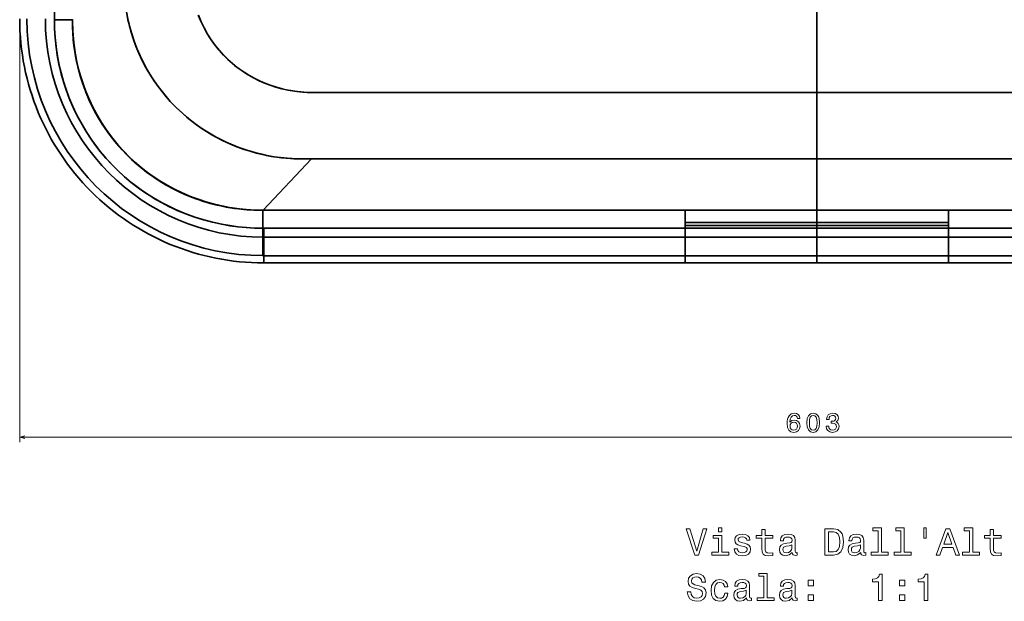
# Model space of a CAD drawing. Extents: x 292 to 1805, y 99 to 1343.
# Tile 1 of 10: x 292 to 666, y 99 to 320. Entities that reach past the tile are written whole.
import ezdxf

# ---------------------------------------------------------------- set-up
doc = ezdxf.new("R2010")
doc.units = 0

msp = doc.modelspace()

# ---------------------------------------------------------------- linework, layer by layer
at = {"color": 7, "lineweight": 35}
for p, q in [((304.83, 420.5), (304.83, 320.06)), ((304.83, 420.5), (304.83, 320.06)), ((594.5, 382.02), (594.5, 292.4)), ((594.5, 382.02), (594.5, 292.4)), ((594.5, 292.4), (594.5, 267.17)), ((594.5, 292.4), (594.5, 267.17)), ((402.48, 267.16), (384.1, 247.71)), ((384.1, 247.71), (402.48, 267.16)), ((528.44, 267.17), (594.5, 267.17)), ((594.5, 267.17), (528.44, 267.17)), ((594.5, 267.17), (660.56, 267.17)), ((594.5, 267.17), (660.56, 267.17)), ((544.5, 247.71), (384.1, 247.71)), ((384.1, 247.71), (544.5, 247.71)), ((384.1, 247.65), (544.5, 247.65)), ((384.1, 247.65), (544.5, 247.65)), ((594.5, 247.71), (544.5, 247.71)), ((544.5, 247.71), (594.5, 247.71)), ((544.5, 247.65), (594.5, 247.65)), ((544.5, 247.65), (594.5, 247.65)), ((644.5, 247.71), (594.5, 247.71)), ((644.5, 247.71), (594.5, 247.71)), ((644.5, 247.65), (594.5, 247.65)), ((594.5, 247.65), (644.5, 247.65)), ((804.9, 247.71), (644.5, 247.71)), ((804.9, 247.71), (644.5, 247.71)), ((804.9, 247.65), (644.5, 247.65)), ((644.5, 247.65), (804.9, 247.65)), ((384.35, 240.83), (544.5, 240.83)), ((384.35, 240.83), (544.5, 240.83)), ((594.5, 243.04), (544.5, 243.04)), ((544.5, 243.04), (594.5, 243.04)), ((594.5, 241.92), (544.5, 241.92)), ((544.5, 241.92), (594.5, 241.92)), ((594.5, 240.83), (544.5, 240.83)), ((544.5, 240.83), (594.5, 240.83)), ((594.5, 243.04), (644.5, 243.04)), ((644.5, 243.04), (594.5, 243.04)), ((594.5, 241.92), (644.5, 241.92)), ((644.5, 241.92), (594.5, 241.92)), ((594.5, 240.83), (644.5, 240.83)), ((644.5, 240.83), (594.5, 240.83)), ((644.5, 240.83), (804.65, 240.83)), ((804.65, 240.83), (644.5, 240.83)), ((544.5, 237.41), (384.35, 237.4)), ((384.35, 237.4), (544.5, 237.4)), ((544.5, 237.41), (594.5, 237.41)), ((544.5, 237.41), (594.5, 237.41)), ((644.5, 237.41), (594.5, 237.41)), ((644.5, 237.41), (594.5, 237.41)), ((804.65, 237.4), (644.5, 237.41)), ((804.65, 237.4), (644.5, 237.4)), ((384.35, 230.41), (544.5, 230.41)), ((384.35, 230.41), (544.5, 230.41)), ((544.5, 230.41), (594.5, 230.41)), ((544.5, 230.41), (594.5, 230.41)), ((644.5, 230.41), (594.5, 230.41)), ((644.5, 230.41), (594.5, 230.41)), ((804.65, 230.41), (644.5, 230.41)), ((804.65, 230.41), (644.5, 230.41)), ((384.35, 227.65), (544.5, 227.65)), ((544.5, 227.65), (384.35, 227.65)), ((544.5, 227.65), (594.5, 227.65)), ((594.5, 227.65), (544.5, 227.65)), ((594.5, 227.65), (644.5, 227.65)), ((594.5, 227.65), (644.5, 227.65)), ((804.65, 227.65), (644.5, 227.65)), ((644.5, 227.65), (804.65, 227.65))]:
    msp.add_line(p, q, dxfattribs=at)
at = {"color": 7, "lineweight": 13}
for p, q in [((291.65, 318.35), (291.65, 159.49)), ((291.65, 161.49), (894.58, 161.49))]:
    msp.add_line(p, q, dxfattribs=at)
at = {"color": 7, "lineweight": 35, "ltscale": 0.17058}
msp.add_line((304.83, 320.06), (311.66, 320.06), dxfattribs=at)
at = {"color": 7, "lineweight": 35, "ltscale": 0.17057}
msp.add_line((311.66, 320.06), (304.83, 320.06), dxfattribs=at)
at = {"color": 7, "lineweight": 35, "ltscale": 0.00085768}
msp.add_line((311.66, 320.09), (311.66, 320.06), dxfattribs=at)
msp.add_line((311.66, 320.09), (311.66, 320.06), dxfattribs=at)
at = {"color": 7, "lineweight": 35, "ltscale": 0.001772}
for p, q in [((311.66, 320.06), (311.72, 320.03)), ((311.72, 320.03), (311.66, 320.06))]:
    msp.add_line(p, q, dxfattribs=at)
at = {"color": 7, "lineweight": 35, "ltscale": 0.001255}
for p, q in [((311.72, 320.03), (311.72, 320.08)), ((311.72, 320.08), (311.72, 320.03))]:
    msp.add_line(p, q, dxfattribs=at)
at = {"color": 7, "lineweight": 35, "ltscale": 0.486333}
for p, q in [((594.5, 267.17), (594.5, 247.71)), ((594.5, 247.71), (594.5, 267.17))]:
    msp.add_line(p, q, dxfattribs=at)
at = {"color": 7, "lineweight": 35, "ltscale": 0.001128}
for p, q in [((384.1, 247.71), (384.05, 247.71)), ((384.05, 247.71), (384.1, 247.71))]:
    msp.add_line(p, q, dxfattribs=at)
at = {"color": 7, "lineweight": 35, "ltscale": 0.001504}
msp.add_line((384.05, 247.71), (384.06, 247.65), dxfattribs=at)
at = {"color": 7, "lineweight": 35, "ltscale": 0.001498}
msp.add_line((384.06, 247.65), (384.05, 247.71), dxfattribs=at)
at = {"color": 7, "lineweight": 35, "ltscale": 0.170599}
msp.add_line((384.06, 240.83), (384.06, 247.65), dxfattribs=at)
at = {"color": 7, "lineweight": 35, "ltscale": 0.000972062}
msp.add_line((384.06, 247.65), (384.1, 247.65), dxfattribs=at)
at = {"color": 7, "lineweight": 35, "ltscale": 0.000972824}
msp.add_line((384.1, 247.65), (384.06, 247.65), dxfattribs=at)
at = {"color": 7, "lineweight": 35, "ltscale": 0.170603}
msp.add_line((384.06, 247.65), (384.06, 240.83), dxfattribs=at)
at = {"color": 7, "lineweight": 35, "ltscale": 0.001474}
msp.add_line((384.1, 247.65), (384.1, 247.71), dxfattribs=at)
at = {"color": 7, "lineweight": 35, "ltscale": 0.001475}
msp.add_line((384.1, 247.71), (384.1, 247.65), dxfattribs=at)
at = {"color": 7, "lineweight": 35, "ltscale": 0.001484}
for p, q in [((544.5, 247.71), (544.5, 247.65)), ((594.5, 247.71), (594.5, 247.65)), ((594.5, 247.65), (594.5, 247.71)), ((644.5, 247.71), (644.5, 247.65))]:
    msp.add_line(p, q, dxfattribs=at)
at = {"color": 7, "lineweight": 35, "ltscale": 0.001472}
for p, q in [((544.5, 247.71), (544.5, 247.65)), ((644.5, 247.71), (644.5, 247.65))]:
    msp.add_line(p, q, dxfattribs=at)
at = {"color": 7, "lineweight": 35, "ltscale": 0.115463}
for p, q in [((544.5, 243.04), (544.5, 247.65)), ((644.5, 243.04), (644.5, 247.65))]:
    msp.add_line(p, q, dxfattribs=at)
at = {"color": 7, "lineweight": 35, "ltscale": 0.115454}
for p, q in [((544.5, 247.65), (544.5, 243.04)), ((594.5, 243.04), (594.5, 247.65)), ((594.5, 247.65), (594.5, 243.04)), ((644.5, 247.65), (644.5, 243.04))]:
    msp.add_line(p, q, dxfattribs=at)
at = {"color": 7, "lineweight": 35, "ltscale": 0.085596}
for p, q in [((384.06, 240.83), (384.06, 237.41)), ((384.06, 237.41), (384.06, 240.83))]:
    msp.add_line(p, q, dxfattribs=at)
at = {"color": 7, "lineweight": 35, "ltscale": 0.007191}
for p, q in [((384.06, 240.83), (384.35, 240.83)), ((384.06, 240.83), (384.35, 240.83)), ((384.06, 237.41), (384.35, 237.4)), ((384.35, 237.4), (384.06, 237.4))]:
    msp.add_line(p, q, dxfattribs=at)
at = {"color": 7, "lineweight": 35, "ltscale": 0.085612}
for p, q in [((384.35, 240.83), (384.35, 237.4)), ((384.35, 237.4), (384.35, 240.83))]:
    msp.add_line(p, q, dxfattribs=at)
at = {"color": 7, "lineweight": 35, "ltscale": 0.027936}
for p, q in [((544.5, 241.92), (544.5, 243.04)), ((644.5, 241.92), (644.5, 243.04))]:
    msp.add_line(p, q, dxfattribs=at)
at = {"color": 7, "lineweight": 35, "ltscale": 0.027937}
for p, q in [((544.5, 243.04), (544.5, 241.92)), ((594.5, 241.92), (594.5, 243.04)), ((594.5, 243.04), (594.5, 241.92)), ((644.5, 243.04), (644.5, 241.92))]:
    msp.add_line(p, q, dxfattribs=at)
at = {"color": 7, "lineweight": 35, "ltscale": 0.027214}
for p, q in [((544.5, 240.83), (544.5, 241.92)), ((644.5, 240.83), (644.5, 241.92))]:
    msp.add_line(p, q, dxfattribs=at)
at = {"color": 7, "lineweight": 35, "ltscale": 0.027225}
for p, q in [((544.5, 241.92), (544.5, 240.83)), ((594.5, 240.83), (594.5, 241.92)), ((594.5, 241.92), (594.5, 240.83)), ((644.5, 241.92), (644.5, 240.83))]:
    msp.add_line(p, q, dxfattribs=at)
at = {"color": 7, "lineweight": 35, "ltscale": 0.085609}
for p, q in [((544.5, 240.83), (544.5, 237.41)), ((544.5, 240.83), (544.5, 237.41)), ((594.5, 237.41), (594.5, 240.83)), ((594.5, 237.41), (594.5, 240.83)), ((644.5, 240.83), (644.5, 237.41)), ((644.5, 237.41), (644.5, 240.83))]:
    msp.add_line(p, q, dxfattribs=at)
at = {"color": 7, "lineweight": 35, "ltscale": 0.174834}
msp.add_line((384.04, 230.41), (384.06, 237.41), dxfattribs=at)
msp.add_line((384.04, 230.41), (384.06, 237.41), dxfattribs=at)
at = {"color": 7, "lineweight": 35, "ltscale": 0.174833}
for p, q in [((384.35, 230.41), (384.35, 237.4)), ((384.35, 230.41), (384.35, 237.4)), ((544.5, 230.41), (544.5, 237.4)), ((644.5, 230.41), (644.5, 237.4))]:
    msp.add_line(p, q, dxfattribs=at)
at = {"color": 7, "lineweight": 35, "ltscale": 0.17484}
for p, q in [((544.5, 230.41), (544.5, 237.41)), ((594.5, 230.41), (594.5, 237.41)), ((594.5, 237.41), (594.5, 230.41)), ((644.5, 230.41), (644.5, 237.41))]:
    msp.add_line(p, q, dxfattribs=at)
at = {"color": 7, "lineweight": 35, "ltscale": 0.007796}
msp.add_line((384.04, 230.41), (384.35, 230.41), dxfattribs=at)
msp.add_line((384.04, 230.41), (384.35, 230.41), dxfattribs=at)
at = {"color": 7, "lineweight": 35, "ltscale": 0.069099}
for p, q in [((384.35, 227.65), (384.35, 230.41)), ((384.35, 227.65), (384.35, 230.41)), ((544.5, 227.65), (544.5, 230.41)), ((544.5, 227.65), (544.5, 230.41)), ((594.5, 227.65), (594.5, 230.41)), ((594.5, 227.65), (594.5, 230.41)), ((644.5, 227.65), (644.5, 230.41)), ((644.5, 227.65), (644.5, 230.41))]:
    msp.add_line(p, q, dxfattribs=at)
at = {"color": 7, "lineweight": 35}
for points in [[(331.41, 328.87), (331.76, 325.79), (332.06, 323.76), (332.44, 321.69), (332.79, 320.02), (333.18, 318.37), (333.89, 315.72), (334.79, 312.87), (335.82, 310.06), (336.96, 307.3), (338.23, 304.6), (339.61, 301.95), (341.11, 299.37), (342.86, 296.65), (344.75, 294.02), (346.75, 291.48), (348.87, 289.05), (351.11, 286.72), (353.47, 284.5)], [(353.47, 284.5), (351.38, 286.46), (349.37, 288.51), (347.45, 290.66), (345.61, 292.9), (343.86, 295.23), (342.21, 297.64), (341.13, 299.33), (340.11, 301.06), (338.69, 303.68), (337.39, 306.36), (336.21, 309.09), (335.14, 311.87), (334.2, 314.69), (333.39, 317.56), (332.69, 320.46), (332.3, 322.43), (331.84, 325.22), (331.61, 326.94), (331.41, 328.87)], [(594.5, 292.4), (449.5, 292.43), (414.4, 292.45), (410.96, 292.46), (407.49, 292.46), (404.02, 292.42), (401.58, 292.43), (399.23, 292.56), (396.91, 292.79), (394.6, 293.13), (393.49, 293.34), (391.34, 293.82), (389.23, 294.39), (387.16, 295.06), (385.07, 295.84), (383.02, 296.72), (381.02, 297.7), (379.58, 298.47), (378.18, 299.3), (376.21, 300.58), (374.31, 301.95), (372.49, 303.42), (370.75, 304.98), (369.09, 306.63), (367.52, 308.37), (366.04, 310.18), (365.06, 311.5), (364.13, 312.85), (362.78, 315), (361.56, 317.22), (360.47, 319.5), (359.5, 321.84)], [(594.5, 292.4), (458.21, 292.43), (434.2, 292.43), (413.44, 292.45), (408.69, 292.46), (406.32, 292.46), (403.67, 292.42), (400.92, 292.46), (398.49, 292.62), (396.07, 292.9), (393.66, 293.31), (391.28, 293.83), (388.93, 294.48), (386.81, 295.18), (384.72, 295.98), (382.67, 296.88), (380.67, 297.88), (378.74, 298.96), (376.87, 300.13), (375.06, 301.39), (373.32, 302.73), (371.65, 304.16), (370.04, 305.66), (368.52, 307.24), (367.08, 308.89), (365.71, 310.61), (364.43, 312.39), (363, 314.62), (361.71, 316.94), (360.55, 319.32), (359.52, 321.77)], [(304.83, 320.06), (304.9, 316.67), (305.11, 313.28), (305.46, 309.91), (305.95, 306.55), (306.58, 303.22), (307.35, 299.92), (308.26, 296.65), (309.31, 293.42), (310.49, 290.24), (311.81, 287.12), (313.27, 284.05), (314.82, 281.1), (316.5, 278.22), (318.31, 275.41), (320.23, 272.68), (322.27, 270.03), (324.42, 267.48), (326.67, 265.02), (329.03, 262.66), (331.49, 260.4), (334.05, 258.25), (336.69, 256.22), (339.54, 254.22), (342.48, 252.34), (345.49, 250.6), (348.58, 249), (351.74, 247.54), (354.96, 246.21), (358.23, 245.03), (361.56, 243.99), (364.92, 243.1), (368.32, 242.36), (371.44, 241.81), (374.58, 241.38), (377.73, 241.07), (380.9, 240.89), (384.06, 240.83)], [(304.83, 320.06), (304.91, 316.59), (305.13, 313.13), (305.49, 309.68), (306, 306.25), (306.66, 302.85), (307.47, 299.48), (308.42, 296.14), (309.51, 292.85), (310.75, 289.61), (312.13, 286.42), (313.65, 283.3), (315.33, 280.21), (317.15, 277.19), (319.1, 274.26), (321.18, 271.41), (322.27, 270.03), (323.39, 268.67), (324.54, 267.34), (325.72, 266.03), (326.94, 264.75), (328.18, 263.49), (329.44, 262.27), (330.74, 261.08), (332.06, 259.91), (333.41, 258.78), (335.8, 256.89), (338.26, 255.09), (340.79, 253.39), (343.39, 251.8), (346.05, 250.3), (348.76, 248.92), (351.52, 247.63), (353.15, 246.93), (354.8, 246.27), (358.15, 245.06), (361.54, 244), (364.97, 243.09), (368.44, 242.33), (371.54, 241.79), (374.66, 241.37), (377.78, 241.07), (380.92, 240.89), (384.06, 240.83)], [(384.06, 247.65), (380.57, 247.72), (378.02, 247.87), (376.79, 247.97), (374.73, 248.2), (372.67, 248.47), (369.76, 248.97), (366.95, 249.56), (363.94, 250.32), (361.51, 251.04), (358.8, 251.96), (356.9, 252.67), (354.19, 253.79), (351.52, 255.03), (349.15, 256.24), (347.69, 257.04), (345.06, 258.61), (342.65, 260.19), (340.2, 261.93), (339.08, 262.79), (337.61, 263.96), (336.19, 265.17), (334.15, 267.01), (332.41, 268.69), (330.57, 270.62), (328.8, 272.61), (326.73, 275.15), (325.25, 277.13), (323.84, 279.16), (322.65, 281), (321.48, 282.93), (320.26, 285.12), (319.13, 287.31), (317.92, 289.91), (316.83, 292.49), (316.34, 293.76), (315.64, 295.72), (314.8, 298.32), (314.09, 300.81), (313.46, 303.41), (312.86, 306.37), (312.38, 309.34), (312.02, 312.33), (311.79, 315.34), (311.66, 318.6), (311.66, 320.06)], [(311.66, 320.06), (311.67, 318.12), (311.79, 315.24), (311.94, 313.18), (312.15, 311.13), (312.42, 309.05), (312.75, 306.97), (313.28, 304.21), (313.74, 302.2), (314.25, 300.22), (314.82, 298.24), (315.45, 296.27), (316.14, 294.31), (316.88, 292.36), (317.96, 289.8), (319.1, 287.38), (320.32, 285.01), (321.63, 282.68), (323.03, 280.4), (324.74, 277.84), (326.38, 275.61), (327.79, 273.82), (329.26, 272.08), (330.78, 270.39), (332.2, 268.91), (333.66, 267.47), (335.67, 265.62), (337.54, 264.02), (339.88, 262.17), (341.81, 260.77), (342.95, 259.98), (344.66, 258.86), (347.3, 257.26), (348.18, 256.77), (350.42, 255.58), (352.69, 254.47), (353.61, 254.05), (356.09, 252.99), (358.53, 252.05), (360.29, 251.44), (362.06, 250.87), (364.05, 250.29), (366.05, 249.77), (368.07, 249.31), (370.11, 248.9), (373.23, 248.39), (376.36, 248.02), (378.96, 247.8), (381.28, 247.69), (383.6, 247.65), (384.06, 247.65)], [(384.05, 247.71), (383.53, 247.71), (382.52, 247.72), (379.49, 247.84), (377.75, 247.95), (376.02, 248.11), (373.71, 248.39), (371.41, 248.74), (369.13, 249.16), (366.06, 249.84), (363.03, 250.65), (360.04, 251.6), (357.09, 252.67), (354.51, 253.73), (351.99, 254.88), (349.51, 256.13), (347.1, 257.46), (344.75, 258.89), (342.45, 260.41), (340.22, 262.01), (337.71, 263.98), (335.3, 266.05), (332.97, 268.24), (331.06, 270.2), (329.22, 272.23), (327.47, 274.34), (325.8, 276.51), (324.21, 278.75), (322.71, 281.05), (321.29, 283.41), (319.97, 285.81), (318.75, 288.27), (317.61, 290.79), (316.57, 293.36), (315.63, 295.97), (314.78, 298.61), (314.04, 301.28), (313.4, 303.99), (312.86, 306.73), (312.42, 309.49), (312.09, 312.27), (311.87, 315.06), (311.77, 317.16), (311.71, 319.25), (311.72, 320.03)], [(311.72, 320.03), (311.72, 319), (311.79, 316.52), (311.82, 315.8), (312.04, 312.81), (312.38, 309.83), (312.84, 306.88), (313.41, 303.93), (314.18, 300.76), (315.08, 297.63), (316.13, 294.54), (317.3, 291.52), (318.61, 288.56), (320.06, 285.65), (321.61, 282.85), (323.3, 280.12), (325.1, 277.47), (327.01, 274.91), (329.04, 272.45), (331.18, 270.08), (333.43, 267.8), (335.78, 265.62), (338.22, 263.56), (340.38, 261.89), (342.6, 260.31), (344.88, 258.81), (347.64, 257.16), (350.46, 255.63), (353.36, 254.24), (355.47, 253.32), (357.61, 252.47), (359.78, 251.69), (362.42, 250.84), (365.1, 250.09), (367.8, 249.44), (370.52, 248.89), (373.3, 248.45), (376.09, 248.11), (378.89, 247.87), (381, 247.76), (383.92, 247.71), (384.05, 247.71)], [(744.72, 292.43), (636.62, 292.41), (594.5, 292.4)], [(594.5, 292.4), (739.5, 292.43)], [(353.47, 284.5), (354.97, 283.19), (356.51, 281.92), (358.84, 280.15), (361.25, 278.47), (363.74, 276.9), (366.3, 275.43), (368.93, 274.08), (371.88, 272.73), (374.88, 271.52), (377.92, 270.47), (381, 269.56), (384.11, 268.79), (385.43, 268.51), (387.37, 268.15), (389.36, 267.84), (391.12, 267.62), (392.88, 267.44), (395.14, 267.27), (397.36, 267.18), (400.79, 267.16), (402.48, 267.16)], [(402.48, 267.16), (399.46, 267.16), (397.11, 267.19), (395.78, 267.24), (393.23, 267.41), (390.71, 267.66), (388.24, 268.01), (386.31, 268.34), (384.4, 268.73), (381.56, 269.41), (378.78, 270.2), (376.96, 270.78), (374.2, 271.78), (372.41, 272.5), (370.37, 273.4), (368.33, 274.37), (366.29, 275.44), (364.66, 276.35), (362.63, 277.58), (360.63, 278.89), (358.65, 280.28), (357.1, 281.46), (355.58, 282.68), (353.47, 284.5)], [(402.48, 267.16), (409.84, 267.17), (528.44, 267.17)], [(528.44, 267.17), (420.15, 267.17), (402.48, 267.16)], [(660.56, 267.17), (768.85, 267.17), (786.52, 267.16)], [(660.56, 267.17), (779.4, 267.17), (786.52, 267.16)]]:
    msp.add_lwpolyline(points, dxfattribs=at)
at = {"color": 7, "lineweight": 13}
for points in [[(588.07, 168.6), (587.88, 169.42), (587.43, 170.02), (586.75, 170.4), (585.86, 170.54), (585.26, 170.47), (584.75, 170.27), (584.29, 169.96), (583.91, 169.52), (583.61, 168.96), (583.39, 168.29), (583.25, 167.49), (583.21, 166.59), (583.37, 165.16), (583.86, 164.12), (584.66, 163.5), (585.75, 163.28), (586.73, 163.47), (587.47, 163.94), (587.96, 164.69), (588.13, 165.63), (587.96, 166.59), (587.49, 167.33), (586.78, 167.79), (585.89, 167.95), (584.93, 167.75), (584.21, 167.18), (584.36, 168.29), (584.69, 169.08), (585.18, 169.56), (585.87, 169.72), (586.37, 169.64), (586.76, 169.43), (587.01, 169.07), (587.14, 168.6)], [(590.69, 166.9), (590.84, 165.32), (591.31, 164.19), (592.07, 163.51), (593.12, 163.28), (594.16, 163.51), (594.91, 164.19), (595.38, 165.32), (595.54, 166.9), (595.38, 168.48), (595.19, 169.1), (594.91, 169.62), (594.16, 170.3), (593.12, 170.54), (592.07, 170.3), (591.31, 169.61), (590.84, 168.48)], [(591.66, 166.9), (591.74, 168.13), (591.99, 169), (592.44, 169.52), (593.12, 169.7), (593.78, 169.52), (594.24, 169), (594.49, 168.13), (594.57, 166.9), (594.49, 165.67), (594.24, 164.8), (593.78, 164.28), (593.12, 164.11), (592.44, 164.28), (591.99, 164.8), (591.74, 165.67)], [(598.05, 165.68), (598.05, 165.61), (598.21, 164.65), (598.68, 163.92), (599.43, 163.46), (600.42, 163.28), (601.47, 163.46), (602.25, 163.9), (602.76, 164.61), (602.94, 165.51), (602.86, 166.11), (602.64, 166.59), (602.27, 166.97), (601.79, 167.24), (602.45, 167.78), (602.68, 168.65), (602.53, 169.44), (602.09, 170.03), (601.39, 170.4), (600.42, 170.54), (599.51, 170.37), (598.81, 169.93), (598.36, 169.22), (598.21, 168.29), (598.21, 168.22), (599.11, 168.22), (599.19, 168.86), (599.45, 169.33), (599.87, 169.61), (600.47, 169.71), (600.99, 169.63), (601.38, 169.42), (601.61, 169.07), (601.7, 168.61), (601.61, 168.12), (601.37, 167.78), (600.94, 167.58), (600.37, 167.52), (599.97, 167.53), (599.97, 166.73), (600.47, 166.75), (601.1, 166.66), (601.58, 166.42), (601.86, 166.03), (601.96, 165.51), (601.85, 164.93), (601.56, 164.49), (601.09, 164.22), (600.48, 164.13), (599.84, 164.23), (599.38, 164.53), (599.09, 165.02), (598.98, 165.68)], [(587.15, 165.62), (587.04, 164.99), (586.76, 164.5), (586.3, 164.18), (585.74, 164.08), (585.14, 164.18), (584.69, 164.49), (584.4, 164.98), (584.3, 165.61), (584.41, 166.24), (584.69, 166.71), (585.15, 167.02), (585.78, 167.13), (586.32, 167.02), (586.76, 166.72), (587.04, 166.25)], [(551.34, 126.64), (548.84, 118.12), (546.26, 126.64), (544.89, 126.64), (548.12, 116.62), (549.56, 116.62), (552.71, 126.64)], [(558.4, 117.69), (558.4, 124.1), (555.15, 124.1), (555.15, 123.02), (557.14, 123.02), (557.14, 117.69), (554.54, 117.69), (554.54, 116.62), (561.03, 116.62), (561.03, 117.69)], [(558.45, 126.97), (557.11, 126.97), (557.11, 125.53), (558.45, 125.53)], [(566.99, 121.13), (565.77, 121.42), (564.86, 121.75), (564.56, 122.43), (564.64, 122.91), (564.95, 123.25), (565.44, 123.47), (566.14, 123.55), (566.82, 123.47), (567.35, 123.21), (567.7, 122.82), (567.84, 122.3), (569.08, 122.3), (569.08, 122.33), (568.87, 123.27), (568.28, 124), (567.35, 124.46), (566.14, 124.64), (564.92, 124.46), (564.02, 123.99), (563.46, 123.28), (563.29, 122.39), (563.42, 121.52), (563.82, 120.92), (564.49, 120.49), (565.45, 120.18), (566.86, 119.84), (567.73, 119.48), (567.96, 119.19), (568.04, 118.76), (567.91, 118.22), (567.57, 117.82), (567.01, 117.56), (566.26, 117.47), (565.47, 117.56), (564.89, 117.86), (564.5, 118.35), (564.34, 119.03), (563.12, 119.03), (563.32, 117.88), (563.91, 117.04), (564.85, 116.54), (566.14, 116.35), (567.5, 116.54), (568.49, 117.04), (569.1, 117.85), (569.31, 118.9), (569.15, 119.81), (568.71, 120.43), (567.97, 120.83)], [(573.58, 123.02), (573.58, 119.15), (573.66, 117.89), (574.07, 117.03), (574.87, 116.52), (576.24, 116.35), (577.74, 116.42), (577.74, 117.52), (576.65, 117.43), (575.65, 117.55), (575.12, 117.91), (574.89, 118.51), (574.85, 119.36), (574.85, 123.02), (577.74, 123.02), (577.74, 124.1), (574.85, 124.1), (574.85, 126.36), (573.58, 126.36), (573.58, 124.1), (571.39, 124.1), (571.39, 123.02)], [(585.15, 117.63), (585.15, 117.59), (585.22, 117.1), (585.44, 116.75), (586.34, 116.48), (587.05, 116.6), (587.05, 117.57), (586.75, 117.53), (586.34, 117.72), (586.27, 118.3), (586.27, 122.3), (586.1, 123.32), (585.6, 124.04), (584.72, 124.48), (583.48, 124.64), (582.27, 124.46), (581.37, 123.97), (580.81, 123.21), (580.62, 122.2), (580.62, 122.11), (581.76, 122.11), (581.86, 122.72), (582.18, 123.15), (582.7, 123.41), (583.43, 123.51), (584.14, 123.44), (584.64, 123.22), (584.95, 122.85), (585.05, 122.33), (584.99, 121.72), (584.76, 121.42), (584.18, 121.28), (583.1, 121.16), (581.86, 120.9), (580.98, 120.44), (580.47, 119.72), (580.31, 118.66), (580.45, 117.7), (580.9, 117), (581.62, 116.55), (582.61, 116.39), (583.95, 116.7)], [(600.87, 126.62), (597.54, 126.62), (597.54, 116.62), (600.87, 116.62), (602.44, 116.94), (603.61, 117.91), (604.33, 119.48), (604.59, 121.62), (604.36, 123.81), (604.07, 124.68), (603.66, 125.37), (602.5, 126.31), (601.73, 126.54)], [(600.77, 125.43), (601.86, 125.21), (602.61, 124.55), (603.06, 123.37), (603.2, 121.62), (603.04, 119.94), (602.6, 118.76), (601.83, 118.05), (600.77, 117.82), (598.88, 117.82), (598.88, 125.43)], [(611.17, 117.63), (611.17, 117.59), (611.24, 117.1), (611.46, 116.75), (612.37, 116.48), (613.07, 116.6), (613.07, 117.57), (612.77, 117.53), (612.37, 117.72), (612.3, 118.3), (612.3, 122.3), (612.12, 123.32), (611.62, 124.04), (610.74, 124.48), (609.5, 124.64), (608.29, 124.46), (607.4, 123.97), (606.83, 123.21), (606.65, 122.2), (606.65, 122.11), (607.79, 122.11), (607.89, 122.72), (608.2, 123.15), (608.72, 123.41), (609.46, 123.51), (610.16, 123.44), (610.67, 123.22), (610.97, 122.85), (611.07, 122.33), (611.01, 121.72), (610.78, 121.42), (610.21, 121.28), (609.13, 121.16), (607.89, 120.9), (607.01, 120.44), (606.49, 119.72), (606.33, 118.66), (606.47, 117.7), (606.92, 117), (607.64, 116.55), (608.64, 116.39), (609.98, 116.7)], [(617.77, 125.9), (617.77, 117.69), (615.16, 117.69), (615.16, 116.62), (621.63, 116.62), (621.63, 117.69), (619.04, 117.69), (619.04, 126.97), (615.78, 126.97), (615.78, 125.9)], [(626.45, 125.9), (626.45, 117.69), (623.84, 117.69), (623.84, 116.62), (630.31, 116.62), (630.31, 117.69), (627.71, 117.69), (627.71, 126.97), (624.46, 126.97), (624.46, 125.9)], [(635.11, 126.98), (635.11, 123.06), (636.07, 123.06), (636.07, 126.98)], [(639.87, 116.62), (641.2, 116.62), (642.25, 119.56), (646.24, 119.56), (647.3, 116.62), (648.65, 116.62), (644.99, 126.64), (643.52, 126.64)], [(642.71, 120.79), (644.26, 125.2), (645.8, 120.79)], [(652.47, 125.9), (652.47, 117.69), (649.86, 117.69), (649.86, 116.62), (656.33, 116.62), (656.33, 117.69), (653.74, 117.69), (653.74, 126.97), (650.48, 126.97), (650.48, 125.9)], [(660.32, 123.02), (660.32, 119.15), (660.41, 117.89), (660.81, 117.03), (661.62, 116.52), (662.99, 116.35), (664.49, 116.42), (664.49, 117.52), (663.39, 117.43), (662.4, 117.55), (661.86, 117.91), (661.63, 118.51), (661.59, 119.36), (661.59, 123.02), (664.49, 123.02), (664.49, 124.1), (661.59, 124.1), (661.59, 126.36), (660.32, 126.36), (660.32, 124.1), (658.13, 124.1), (658.13, 123.02)], [(585, 119.33), (584.83, 118.58), (584.37, 118.01), (583.68, 117.63), (582.83, 117.5), (582.28, 117.57), (581.89, 117.81), (581.65, 118.21), (581.57, 118.77), (581.63, 119.28), (581.86, 119.64), (582.79, 120.04), (583.95, 120.21), (585, 120.56)], [(611.03, 119.33), (610.85, 118.58), (610.39, 118.01), (609.7, 117.63), (608.85, 117.5), (608.3, 117.57), (607.91, 117.81), (607.67, 118.21), (607.6, 118.77), (607.66, 119.28), (607.89, 119.64), (608.81, 120.04), (609.98, 120.21), (611.03, 120.56)], [(546.56, 102.65), (545.25, 102.65), (545.54, 101.12), (546.26, 100), (547.37, 99.32), (548.87, 99.07), (550.35, 99.3), (551.46, 99.94), (552.17, 100.93), (552.43, 102.24), (552.21, 103.43), (551.6, 104.19), (550.62, 104.69), (549.31, 105.07), (548.19, 105.34), (547.45, 105.66), (547.04, 106.12), (546.91, 106.84), (547.04, 107.49), (547.41, 107.98), (547.99, 108.31), (548.78, 108.43), (549.59, 108.28), (550.22, 107.89), (550.64, 107.24), (550.84, 106.36), (552.15, 106.36), (552.15, 106.39), (551.92, 107.75), (551.24, 108.76), (550.18, 109.39), (548.74, 109.61), (547.44, 109.39), (546.43, 108.79), (545.78, 107.85), (545.55, 106.64), (545.74, 105.56), (546.29, 104.82), (547.15, 104.33), (548.33, 103.96), (549.5, 103.63), (550.38, 103.31), (550.91, 102.85), (551.1, 102.1), (550.93, 101.34), (550.48, 100.76), (549.8, 100.4), (548.92, 100.28), (547.94, 100.44), (547.19, 100.9), (546.72, 101.65)], [(574.4, 108.63), (574.4, 100.41), (571.79, 100.41), (571.79, 99.35), (578.26, 99.35), (578.26, 100.41), (575.67, 100.41), (575.67, 109.69), (572.41, 109.69), (572.41, 108.63)], [(617.97, 99.35), (619.28, 99.35), (619.28, 109.42), (618.3, 109.42), (618.04, 108.54), (617.53, 107.95), (616.73, 107.6), (615.64, 107.49), (615.64, 106.47), (617.97, 106.47)], [(635.32, 99.35), (636.63, 99.35), (636.63, 109.42), (635.65, 109.42), (635.39, 108.54), (634.87, 107.95), (634.08, 107.6), (632.99, 107.49), (632.99, 106.47), (635.32, 106.47)], [(559.46, 104.52), (560.71, 104.52), (560.45, 105.67), (559.83, 106.58), (558.87, 107.14), (557.61, 107.36), (556.23, 107.07), (555.18, 106.26), (554.51, 104.95), (554.28, 103.19), (554.5, 101.45), (555.15, 100.15), (556.17, 99.35), (557.57, 99.07), (558.81, 99.29), (559.77, 99.89), (560.44, 100.85), (560.72, 102.11), (559.51, 102.11), (559.3, 101.31), (558.89, 100.7), (558.32, 100.33), (557.61, 100.21), (556.73, 100.4), (556.1, 100.98), (555.71, 101.91), (555.58, 103.24), (555.71, 104.53), (556.11, 105.47), (556.76, 106.05), (557.61, 106.25), (558.36, 106.12), (558.92, 105.79), (559.3, 105.24)], [(567.8, 100.36), (567.8, 100.31), (567.87, 99.82), (568.09, 99.48), (569, 99.2), (569.7, 99.32), (569.7, 100.3), (569.4, 100.26), (569, 100.44), (568.92, 101.02), (568.92, 105.02), (568.75, 106.05), (568.25, 106.77), (567.37, 107.2), (566.13, 107.36), (564.92, 107.19), (564.02, 106.7), (563.46, 105.93), (563.28, 104.92), (563.28, 104.84), (564.41, 104.84), (564.51, 105.44), (564.83, 105.87), (565.35, 106.13), (566.09, 106.23), (566.79, 106.16), (567.3, 105.95), (567.6, 105.57), (567.7, 105.05), (567.64, 104.45), (567.41, 104.15), (566.83, 104), (565.75, 103.89), (564.51, 103.63), (563.64, 103.17), (563.12, 102.45), (562.96, 101.38), (563.1, 100.43), (563.55, 99.72), (564.27, 99.28), (565.26, 99.12), (566.6, 99.42)], [(585.15, 100.36), (585.15, 100.31), (585.22, 99.82), (585.44, 99.48), (586.34, 99.2), (587.05, 99.32), (587.05, 100.3), (586.75, 100.26), (586.34, 100.44), (586.27, 101.02), (586.27, 105.02), (586.1, 106.05), (585.6, 106.77), (584.72, 107.2), (583.48, 107.36), (582.27, 107.19), (581.37, 106.7), (580.81, 105.93), (580.62, 104.92), (580.62, 104.84), (581.76, 104.84), (581.86, 105.44), (582.18, 105.87), (582.7, 106.13), (583.43, 106.23), (584.14, 106.16), (584.64, 105.95), (584.95, 105.57), (585.05, 105.05), (584.99, 104.45), (584.76, 104.15), (584.18, 104), (583.1, 103.89), (581.86, 103.63), (580.98, 103.17), (580.47, 102.45), (580.31, 101.38), (580.45, 100.43), (580.9, 99.72), (581.62, 99.28), (582.61, 99.12), (583.95, 99.42)], [(591.21, 104.94), (593.2, 104.94), (593.2, 107.09), (591.21, 107.09)], [(625.91, 104.94), (627.9, 104.94), (627.9, 107.09), (625.91, 107.09)], [(567.66, 102.06), (567.48, 101.31), (567.02, 100.73), (566.33, 100.36), (565.48, 100.23), (564.93, 100.3), (564.54, 100.53), (564.3, 100.93), (564.23, 101.49), (564.28, 102), (564.51, 102.36), (565.44, 102.76), (566.6, 102.94), (567.66, 103.28)], [(585, 102.06), (584.83, 101.31), (584.37, 100.73), (583.68, 100.36), (582.83, 100.23), (582.28, 100.3), (581.89, 100.53), (581.65, 100.93), (581.57, 101.49), (581.63, 102), (581.86, 102.36), (582.79, 102.76), (583.95, 102.94), (585, 103.28)], [(591.21, 99.35), (593.2, 99.35), (593.2, 101.49), (591.21, 101.49)], [(625.91, 99.35), (627.9, 99.35), (627.9, 101.49), (625.91, 101.49)]]:
    msp.add_lwpolyline(points, close=True, dxfattribs=at)
msp.add_lwpolyline([(293.58, 162), (291.65, 161.49), (293.58, 160.97)], dxfattribs=at)
at = {"color": 7, "lineweight": 35}
for radius, start, end in [(92.69, 179.9946, 270.0054), (92.69, 179.9945, 270.0054), (89.93, 179.9943, 269.807), (89.93, 179.9943, 269.807), (82.93, 179.9937, 269.8073), (82.93, 179.9937, 269.8073)]:
    msp.add_arc((384.34, 320.34), radius, start, end, dxfattribs=at)

doc.saveas('drawing.dxf')
